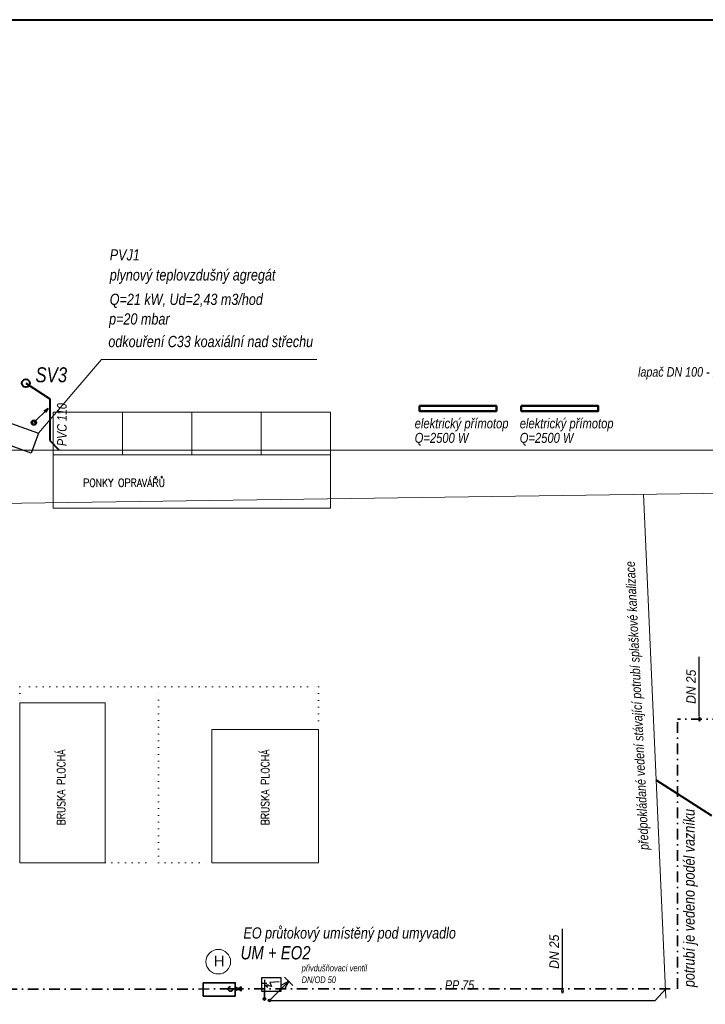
# Model space of a CAD drawing. Header units: millimetres. Extents: x 6491141 to 6692158, y 1846388 to 1929513.
# Tile 23 of 245: x 6546230 to 6559083, y 1910159 to 1928624. Entities that reach past the tile are written whole.
import ezdxf

# ---------------------------------------------------------------- set-up
doc = ezdxf.new("R2010")
doc.units = ezdxf.units.MM
for name, pattern in [('CONTINOUS', [0]), ('TEČKOVANÁ', [6.35, 0, -6.35]), ('ČERCHOVANÁ', [1, 0.5, -0.25, 0, -0.25])]:
    doc.linetypes.add(name, pattern=pattern)
for name, color, linetype, lineweight in [('plyn_popis', 7, 'Continuous', 18), ('Robury', 30, 'Continuous', 30), ('UT_telesa', 181, 'Continuous', 50), ('ZTI-DEŠŤOVÁ-KANALIZACE', 210, 'KANALIZACE', 40), ('ZTI-POŽÁRNÍ', 200, 'ČERCHOVANÁ', 35), ('ZTI-SPLAŠKOVÁ KANALIZACE', 80, 'Continuous', 30), ('ZTI-SVODY', 31, 'KANALIZACE', 40), ('ZTI-VODA STUDENÁ', 170, 'ČERCHOVANÁ', 35), ('ZTI-Zařizovací předměty-popis', 32, 'ČERCHOVANÁ', 30)]:
    doc.layers.add(name, color=color, linetype=linetype, lineweight=lineweight)
for name, color, linetype in [('UT_popis', 7, 'Continuous'), ('ZTI', 7, 'Continuous'), ('ZTI_KAN-POPIS', 7, 'Continuous'), ('ZTI_POPIS', 7, 'Continuous')]:
    doc.layers.add(name, color=color, linetype=linetype)
doc.styles.add('GENERATED_STYLE_1', font='arial.ttf')
doc.styles.add('INDRA', font='ariali.ttf')
doc.styles.add('ROMAND', font='romand.shx', dxfattribs={"width": 0.85})
doc.styles.get("Standard").update_dxf_attribs({"font": 'romans.shx'})
doc.linetypes.add('KANALIZACE', pattern='A,30,-3.5,["C",Standard,S=2.54,R=0,X=-3.81,Y=-1.27],-0.001', length=33.501)

# ---------------------------------------------------------------- blocks, each defined once
blk = doc.blocks.new('_DotSmall')
at = {"color": 0, "linetype": 'ByBlock', "const_width": 0.5}
blk.add_lwpolyline([(-0.0625, 0, 1), (0.0625, 0, 1)], format="xyb", close=True, dxfattribs=at)
blk = doc.blocks.new('ventil')
at = {"layer": 'ZTI_POPIS', "ltscale": 400}
for p, q in [((6551727, 1911065), (6551819, 1911065)), ((6551773, 1911128), (6551773, 1910923))]:
    blk.add_line(p, q, dxfattribs=at)

msp = doc.modelspace()

# ---------------------------------------------------------------- linework, layer by layer
at = {"ltscale": 400}
for p, q in [((6546495.2, 1921067.5), (6546762.4, 1921334.7)), ((6546762.4, 1921334.7), (6546685.4, 1921284.9)), ((6546762.4, 1921334.7), (6546712.6, 1921257.6))]:
    msp.add_line(p, q, dxfattribs=at)
at = {"color": 8, "linetype": 'Continuous', "lineweight": 15}
for p, q in [((6548154.9, 1921265.1), (6546854.9, 1921265.1)), ((6546854.9, 1921265.1), (6546854.9, 1920465.1)), ((6548154.9, 1920465.1), (6548154.9, 1921265.1)), ((6549454.9, 1921265.1), (6548154.9, 1921265.1)), ((6549454.9, 1920465.1), (6549454.9, 1921265.1)), ((6550754.9, 1921265.1), (6549454.9, 1921265.1)), ((6550754.9, 1920465.1), (6550754.9, 1921265.1)), ((6552054.9, 1921265.1), (6550754.9, 1921265.1)), ((6552054.9, 1920465.1), (6552054.9, 1921265.1)), ((6546854.9, 1920465.1), (6552054.9, 1920465.1)), ((6546854.9, 1920465.1), (6546854.9, 1919465.1)), ((6552054.9, 1919465.1), (6552054.9, 1920465.1)), ((6546854.9, 1919465.1), (6552054.9, 1919465.1)), ((6546229.9, 1915812.5), (6546229.9, 1912812.5)), ((6547829.9, 1915812.5), (6546229.9, 1915812.5)), ((6547829.9, 1912812.5), (6547829.9, 1915812.5)), ((6549829.9, 1915312.5), (6549829.9, 1912812.5)), ((6551829.9, 1915312.5), (6549829.9, 1915312.5)), ((6551829.9, 1912812.5), (6551829.9, 1915312.5)), ((6546229.9, 1912812.5), (6547829.9, 1912812.5)), ((6549829.9, 1912812.5), (6551829.9, 1912812.5))]:
    msp.add_line(p, q, dxfattribs=at)
at = {"color": 8, "linetype": 'TEČKOVANÁ', "lineweight": 13, "ltscale": 20}
for p, q in [((6548829.9, 1916112.5), (6546229.9, 1916112.5)), ((6546229.9, 1916112.5), (6546229.9, 1915812.5)), ((6548829.9, 1912812.5), (6548829.9, 1916112.5)), ((6548829.9, 1912812.5), (6548829.9, 1916112.5)), ((6548829.9, 1916112.5), (6551829.9, 1916112.5)), ((6551829.9, 1916112.5), (6551829.9, 1915312.5)), ((6547829.9, 1912812.5), (6548829.9, 1912812.5)), ((6548829.9, 1912812.5), (6549829.9, 1912812.5))]:
    msp.add_line(p, q, dxfattribs=at)
at = {"color": 1, "lineweight": 40, "ltscale": 400}
msp.add_lwpolyline([(6502285.3, 1928624.5), (6596785.3, 1928624.5), (6596785.3, 1884074.5), (6502285.3, 1884074.5)], close=True, dxfattribs=at)
at = {"ltscale": 400}
for radius in [50, 30]:
    msp.add_circle((6546495.2, 1921067.5), radius, dxfattribs=at)
at = {"layer": 'plyn_popis', "ltscale": 400}
for p, q in [((6547763.8, 1922254.4), (6546580.3, 1920870)), ((6551798.4, 1922254.4), (6547763.8, 1922254.4))]:
    msp.add_line(p, q, dxfattribs=at)
at = {"layer": 'Robury', "linetype": 'ByBlock', "ltscale": 50}
msp.add_lwpolyline([(6545921.9, 1921107.6), (6546580.3, 1920870), (6546444.6, 1920493.7), (6545786.1, 1920731.4)], close=True, dxfattribs=at)
at = {"layer": 'UT_telesa', "color": 1, "ltscale": 400}
for points in [[(6553725.3, 1921382.5), (6555167.1, 1921382.5), (6555167.1, 1921284.3), (6553725.3, 1921284.3)], [(6555632.7, 1921382.5), (6557074.5, 1921382.5), (6557074.5, 1921284.3), (6555632.7, 1921284.3)]]:
    msp.add_lwpolyline(points, close=True, dxfattribs=at)
at = {"layer": 'ZTI', "ltscale": 200}
for p, q in [((6558970, 1915553.6), (6558970, 1916674.2)), ((6556404.8, 1910457), (6556404.8, 1911577.6))]:
    msp.add_line(p, q, dxfattribs=at)
at = {"layer": 'ZTI-DEŠŤOVÁ-KANALIZACE', "ltscale": 400}
for p, q in [((6546344.9, 1921807.5), (6546793.5, 1921514.3)), ((6546793.5, 1920735.8), (6546967.5, 1920552.9))]:
    msp.add_line(p, q, dxfattribs=at)
at = {"layer": 'ZTI-DEŠŤOVÁ-KANALIZACE', "ltscale": 50}
msp.add_line((6546793.5, 1921514.3), (6546793.5, 1920735.8), dxfattribs=at)
at = {"layer": 'ZTI-DEŠŤOVÁ-KANALIZACE', "lineweight": 18, "ltscale": 50}
msp.add_line((6573097, 1920544.8), (6541279.7, 1920554.6), dxfattribs=at)
at = {"layer": 'ZTI-DEŠŤOVÁ-KANALIZACE', "ltscale": 400}
msp.add_circle((6546344.9, 1921807.5), 75, dxfattribs=at)
at = {"layer": 'ZTI-POŽÁRNÍ', "ltscale": 400}
for p, q in [((6550181.8, 1910447), (6537747.6, 1910429.2)), ((6550138.8, 1910447), (6550224.8, 1910447))]:
    msp.add_line(p, q, dxfattribs=at)
at = {"layer": 'ZTI-POŽÁRNÍ', "linetype": 'CONTINOUS', "ltscale": 400}
msp.add_lwpolyline([(6549669.6, 1910562.5), (6550269.6, 1910562.5), (6550269.6, 1910312.5), (6549669.6, 1910312.5)], close=True, dxfattribs=at)
at = {"layer": 'ZTI-POŽÁRNÍ', "linetype": 'Continuous', "lineweight": 18, "ltscale": 400}
msp.add_circle((6549952.9, 1910958.2), 230.5, dxfattribs=at)
at = {"layer": 'ZTI-POŽÁRNÍ', "ltscale": 400}
msp.add_circle((6550181.8, 1910447), 43, dxfattribs=at)
at = {"layer": 'ZTI-SPLAŠKOVÁ KANALIZACE', "ltscale": 400}
for p, q in [((6558144.9, 1910232.8), (6558344.9, 1910447)), ((6550913.7, 1910232.8), (6558144.9, 1910232.8))]:
    msp.add_line(p, q, dxfattribs=at)
msp.add_circle((6550913.7, 1910232.8), 25, dxfattribs=at)
at = {"layer": 'ZTI-SVODY', "lineweight": 18, "ltscale": 50}
for p, q in [((6573097, 1919945.5), (6516745.2, 1919125.1)), ((6557927.3, 1919724.6), (6558340.1, 1910276.8))]:
    msp.add_line(p, q, dxfattribs=at)
at = {"layer": 'ZTI-SVODY', "ltscale": 400}
msp.add_line((6559202.4, 1913694.8), (6558161.6, 1914362.7), dxfattribs=at)
at = {"layer": 'ZTI-VODA STUDENÁ', "ltscale": 400}
for p, q in [((6558562, 1910447), (6558562, 1915505.4)), ((6562218.4, 1915505.4), (6558562, 1915505.4)), ((6550224.8, 1910447), (6558562, 1910447)), ((6550817.4, 1910261), (6550817.4, 1910447))]:
    msp.add_line(p, q, dxfattribs=at)
msp.add_circle((6550817.4, 1910261), 21.5, dxfattribs=at)
at = {"layer": 'ZTI_KAN-POPIS', "ltscale": 400}
for p, q in [((6551195.1, 1910669), (6551349.9, 1910514.2)), ((6550911.4, 1910230.5), (6551272.5, 1910591.6)), ((6551272.5, 1910591.6), (6551139, 1910520.2)), ((6551272.5, 1910591.6), (6551201.1, 1910458.1))]:
    msp.add_line(p, q, dxfattribs=at)
at = {"layer": 'ZTI_POPIS', "ltscale": 200}
for p, q in [((6550382.7, 1910487.3), (6550271.4, 1910406.7)), ((6550382.7, 1910406.7), (6550271.4, 1910487.3)), ((6550271.4, 1910487.3), (6550271.4, 1910406.7)), ((6550382.7, 1910487.3), (6550382.7, 1910406.7))]:
    msp.add_line(p, q, dxfattribs=at)
at = {"layer": 'ZTI_POPIS', "ltscale": 400}
for p, q in [((6550830.1, 1910517.6), (6550891.5, 1910529.8)), ((6550950.2, 1910490.3), (6550830.1, 1910517.6)), ((6550830.1, 1910517.6), (6550880.2, 1910480)), ((6551095.1, 1910580.2), (6550919.6, 1910569.1)), ((6550919.6, 1910569.1), (6550950.2, 1910490.3))]:
    msp.add_line(p, q, dxfattribs=at)
msp.add_lwpolyline([(6550772.2, 1910663.1), (6551122.2, 1910663.1), (6551122.2, 1910398.1), (6550772.2, 1910398.1)], close=True, dxfattribs=at)
at = {"layer": 'ZTI_POPIS', "ltscale": 200}
msp.add_circle((6550327.1, 1910447), 23.9, dxfattribs=at)

# ---------------------------------------------------------------- block references
at = {"layer": 'ZTI', "ltscale": 200, "xscale": 300, "yscale": 599.9999999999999, "zscale": 300, "rotation": 179.9999999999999}
for p in [(6558971.7, 1915506.1), (6556406.6, 1910409.5)]:
    msp.add_blockref('_DotSmall', p, dxfattribs=at)
at = {"layer": 'ZTI_POPIS'}
msp.add_blockref('ventil', (-955.3, -510.9), dxfattribs=at)

# ---------------------------------------------------------------- texts
at = {"color": 8, "insert": (6547418.6, 1919864.3), "char_height": 150, "width": 4736.408, "attachment_point": 7, "style": 'ROMAND'}
msp.add_mtext('{\\C0;PONKY OPRAVÁŘŮ}', dxfattribs=at)
at = {"color": 8, "char_height": 150, "width": 2166.052, "attachment_point": 7, "rotation": 90, "style": 'ROMAND'}
for insert in [(6547082.2, 1913515.5), (6550907.1, 1913515.5)]:
    msp.add_mtext('{\\C0;BRUSKA PLOCHÁ}', dxfattribs=dict(at, insert=insert))
at = {"layer": 'plyn_popis', "ltscale": 400, "style": 'INDRA', "width": 0.8}
for s, height, rotation, p in [('PVJ1 ', 210.94, 0.00002, (6547918.4, 1924109.2)), ('plynový teplovzdušný agregát', 210.935, 0.00002, (6547918.4, 1923732.6)), ('Q=21 kW, Ud=2,43 m3/hod', 210.935, 0.00002, (6547918.4, 1923274.9)), ('p=20 mbar', 210.94, 0.00002, (6547906.1, 1922907)), ('odkouření C33 koaxiální nad střechu', 210.935, 0.00002, (6547891.6, 1922483.6)), ('potrubí je vedeno podél vazníku', 210.935, 90.00002, (6558884.2, 1910481.2)), ('EO průtokový umístěný pod umyvadlo', 210.935, 0.00002, (6550424.6, 1911391.6))]:
    msp.add_text(s, height=height, rotation=rotation, dxfattribs=at).set_placement(p)
at = {"layer": 'UT_popis', "ltscale": 400, "style": 'INDRA', "width": 0.8}
for s, p in [('elektrický přímotop', (6553635.2, 1920960)), ('elektrický přímotop', (6555604.5, 1920960)), ('Q=2500 W', (6553635.2, 1920688.4)), ('Q=2500 W', (6555604.5, 1920688.4))]:
    msp.add_text(s, height=187.5, dxfattribs=at).set_placement(p)
at = {"layer": 'ZTI-DEŠŤOVÁ-KANALIZACE', "ltscale": 400, "style": 'INDRA', "width": 0.8}
msp.add_text('SV3', height=281.25, rotation=0.00002, dxfattribs=at).set_placement((6546525.1, 1921824.6))
at = {"layer": 'ZTI-POŽÁRNÍ', "linetype": 'Continuous', "lineweight": 18, "ltscale": 1000, "insert": (6549869.4, 1910870), "char_height": 200, "attachment_point": 7, "style": 'GENERATED_STYLE_1'}
msp.add_mtext('H', dxfattribs=at)
at = {"layer": 'ZTI-VODA STUDENÁ', "ltscale": 400, "style": 'INDRA', "width": 0.9}
for p in [(6558904.9, 1915793.7), (6556339.7, 1910825.3)]:
    msp.add_text('DN 25', height=180, rotation=90, dxfattribs=at).set_placement(p)
at = {"layer": 'ZTI-Zařizovací předměty-popis', "linetype": 'ByBlock', "style": 'INDRA', "width": 0.8}
msp.add_text('UM + EO2', height=250, dxfattribs=at).set_placement((6550370.8, 1911001.8))
at = {"layer": 'ZTI_POPIS', "linetype": 'Continuous', "style": 'INDRA', "width": 0.8}
for s, height, p in [('lapač DN 100 - litina', 180, (6557821.8, 1921929.1)), ('přivdušňovací ventil', 125, (6551515.6, 1910776.2)), ('DN/OD 50', 125, (6551515.6, 1910557)), ('PP 75', 180, (6554202.1, 1910431))]:
    msp.add_text(s, height=height, dxfattribs=at).set_placement(p)
for s, rotation, p in [('PVC 110', 90, (6547110.8, 1920628)), (' předpokládané vedení stávající potrubí splaškové kanalizace ', 92.79005, (6558026.4, 1913002.1))]:
    msp.add_text(s, height=180, rotation=rotation, dxfattribs=at).set_placement(p)

doc.saveas('drawing.dxf')
